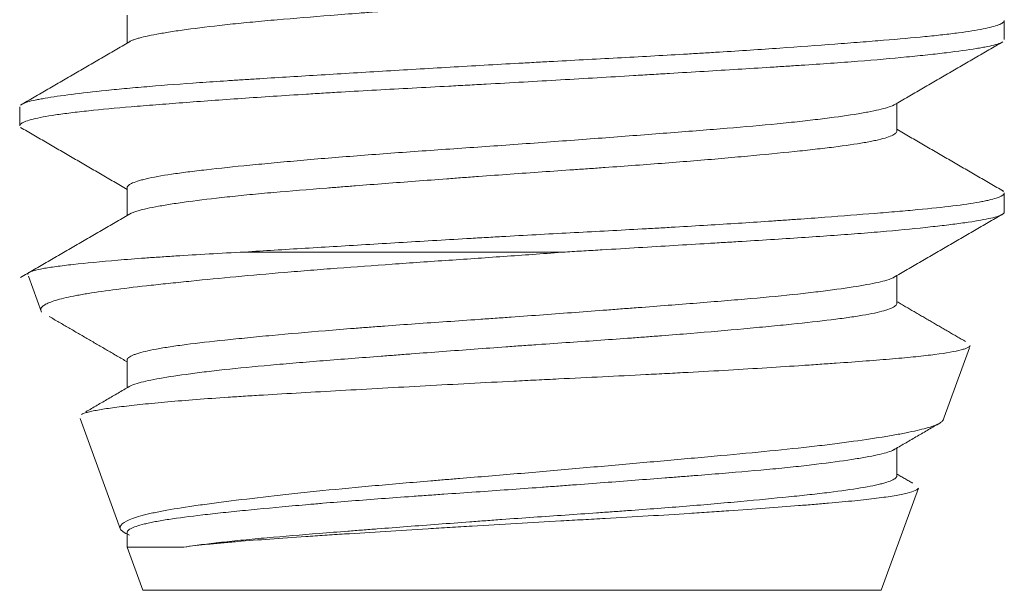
# Model space of a CAD drawing. Header units: millimetres. Extents: x 75 to 1097, y 66 to 748.
# Tile 15 of 22: x 781.06 to 785.06, y 448.96 to 451.28. Entities that reach past the tile are written whole.
import ezdxf

# ---------------------------------------------------------------- set-up
doc = ezdxf.new("R2010")
doc.units = ezdxf.units.MM
doc.layers.add('1', color=7, linetype='Continuous', true_color=0xffffff)

msp = doc.modelspace()

# ---------------------------------------------------------------- linework, layer by layer
at = {"layer": '1', "color": 155, "linetype": 'Continuous', "lineweight": 18}
for p, q in [((781.4969, 451.2941), (781.4969, 451.181)), ((785.0609, 451.1956), (785.0609, 451.2721)), ((784.6249, 450.8243), (784.6249, 450.9371)), ((781.0609, 450.9224), (781.0609, 450.846)), ((781.4969, 450.5937), (781.4969, 450.481)), ((785.0576, 450.579), (785.0521, 450.5829)), ((785.0609, 450.4957), (785.0609, 450.5725)), ((781.9754, 450.3328), (783.2773, 450.3328)), ((781.0966, 450.2346), (781.1499, 450.0881)), ((784.6249, 450.1239), (784.6249, 450.237)), ((784.8113, 449.647), (784.9191, 449.9434)), ((781.4969, 449.8941), (781.4969, 449.781)), ((781.3069, 449.6567), (781.471, 449.206)), ((784.6249, 449.4243), (784.6249, 449.537)), ((784.5609, 448.959), (784.7117, 449.3735)), ((781.4969, 449.1937), (781.4969, 449.1348)), ((781.4969, 449.1348), (781.7281, 449.1348)), ((781.4969, 449.1348), (781.5609, 448.959)), ((784.5609, 448.959), (781.5609, 448.959))]:
    msp.add_line(p, q, dxfattribs=at)
for points, knots in [([(781.5078, 451.1873), (781.5109, 451.1892), (781.5178, 451.1925), (781.5269, 451.1958), (781.536, 451.1988), (781.541, 451.2002), (781.5681, 451.2077), (781.5965, 451.2137), (781.6488, 451.2229), (781.6775, 451.2275), (781.7098, 451.2323), (781.7323, 451.2354), (781.7439, 451.237), (781.8037, 451.245), (781.857, 451.2514), (781.9448, 451.2607), (781.9754, 451.2638), (782.0233, 451.2683), (782.0396, 451.2698), (782.0729, 451.2729), (782.0899, 451.2744), (782.176, 451.2818), (782.2484, 451.2877), (782.3622, 451.2967), (782.4203, 451.3013), (782.4805, 451.3059), (782.521, 451.309), (782.5415, 451.3106), (782.6446, 451.3185), (782.7282, 451.3248), (782.8555, 451.3344), (782.9196, 451.3392), (782.9843, 451.3439), (783.0276, 451.347), (783.0494, 451.3486), (783.1583, 451.3564), (783.2442, 451.3622), (783.4136, 451.374), (783.497, 451.3799), (783.6615, 451.3921), (783.7403, 451.3982), (783.8908, 451.4107), (783.9626, 451.4171), (784.048, 451.4251), (784.0648, 451.4267), (784.0977, 451.4298), (784.1138, 451.4314), (784.161, 451.4361), (784.1912, 451.4391), (784.2778, 451.4482), (784.3302, 451.454), (784.3889, 451.4615), (784.4003, 451.4631), (784.4222, 451.4661), (784.4327, 451.4676), (784.4631, 451.4721), (784.4816, 451.4751), (784.5324, 451.4843), (784.5597, 451.4905), (784.5855, 451.4985), (784.5902, 451.5001), (784.5987, 451.5034), (784.6025, 451.505), (784.6126, 451.5098), (784.6175, 451.5129), (784.6235, 451.519), (784.6249, 451.5218), (784.6249, 451.5246)], [0, 0, 0, 0, 0.016864, 0.030552, 0.030552, 0.04424, 0.04424, 0.098993, 0.098993, 0.126369, 0.140057, 0.140057, 0.153745, 0.153745, 0.208498, 0.208498, 0.235874, 0.235874, 0.249562, 0.249562, 0.26325, 0.26325, 0.318003, 0.318003, 0.345379, 0.359067, 0.359067, 0.372755, 0.372755, 0.427508, 0.427508, 0.454884, 0.468572, 0.468572, 0.48226, 0.48226, 0.537013, 0.537013, 0.591765, 0.591765, 0.646518, 0.646518, 0.70127, 0.70127, 0.714958, 0.714958, 0.728647, 0.728647, 0.756023, 0.756023, 0.810775, 0.810775, 0.824463, 0.824463, 0.838152, 0.838152, 0.865528, 0.865528, 0.92028, 0.92028, 0.933968, 0.933968, 0.947657, 0.947657, 0.975033, 0.975033, 1, 1, 1, 1]), ([(781.0697, 450.933), (781.0752, 450.9361), (781.0833, 450.9392), (781.1025, 450.9448), (781.1125, 450.9473), (781.1301, 450.951), (781.1364, 450.9523), (781.1497, 450.9548), (781.1568, 450.9561), (781.1941, 450.9624), (781.2657, 450.9727), (781.3603, 450.9835), (781.4269, 450.9903), (781.4406, 450.9917), (781.4687, 450.9944), (781.5117, 450.9985), (781.5573, 451.0025), (781.652, 451.0105), (781.7196, 451.0156), (781.8278, 451.0231), (781.865, 451.0256), (781.9226, 451.0294), (781.9421, 451.0306), (781.9814, 451.0331), (782.0013, 451.0344), (782.1013, 451.0407), (782.1841, 451.0457), (782.355, 451.0561), (782.4432, 451.0614), (782.5797, 451.0696), (782.6254, 451.0723), (782.7171, 451.0778), (782.7631, 451.0805), (782.9016, 451.0886), (782.9946, 451.094), (783.1115, 451.1005), (783.135, 451.1018), (783.1819, 451.1044), (783.2055, 451.1056), (783.2759, 451.1094), (783.3225, 451.1119), (783.4609, 451.1193), (783.5517, 451.1242), (783.6854, 451.1317), (783.7296, 451.1343), (783.7953, 451.1381), (783.8171, 451.1394), (783.8605, 451.142), (783.882, 451.1434), (783.9887, 451.1499), (784.1519, 451.1606), (784.301, 451.1715), (784.4073, 451.1796), (784.4419, 451.1823), (784.5083, 451.1875), (784.5402, 451.1901), (784.6319, 451.1977), (784.6879, 451.2026), (784.764, 451.21), (784.7881, 451.2125), (784.8223, 451.2164), (784.8334, 451.2176), (784.8547, 451.2202), (784.8649, 451.2215), (784.9143, 451.228), (784.9475, 451.2332), (785.0016, 451.2439), (785.0225, 451.2494), (785.0406, 451.2562), (785.0438, 451.2576), (785.0494, 451.2604), (785.0566, 451.2645), (785.06, 451.2685), (785.0608, 451.2716), (785.0609, 451.2722), (785.0609, 451.2727)], [0, 0, 0, 0, 0.029076, 0.029076, 0.052079, 0.052079, 0.063581, 0.063581, 0.075083, 0.075083, 0.121089, 0.167096, 0.167096, 0.178598, 0.178598, 0.190099, 0.213103, 0.213103, 0.259109, 0.259109, 0.282113, 0.282113, 0.293614, 0.293614, 0.305116, 0.305116, 0.351123, 0.351123, 0.397129, 0.397129, 0.420132, 0.420132, 0.443136, 0.443136, 0.489142, 0.489142, 0.500644, 0.500644, 0.512146, 0.512146, 0.535149, 0.535149, 0.581156, 0.581156, 0.604159, 0.604159, 0.615661, 0.615661, 0.627162, 0.627162, 0.673169, 0.719176, 0.719176, 0.742179, 0.742179, 0.765182, 0.765182, 0.811189, 0.811189, 0.834192, 0.834192, 0.845694, 0.845694, 0.857195, 0.857195, 0.903202, 0.903202, 0.949209, 0.949209, 0.96071, 0.96071, 0.972212, 0.995215, 0.995215, 1, 1, 1, 1]), ([(785.0491, 451.1835), (785.0434, 451.1807), (785.0357, 451.178), (785.0166, 451.1725), (785.0054, 451.1699), (784.9857, 451.1658), (784.9786, 451.1644), (784.9635, 451.1617), (784.9556, 451.1603), (784.9136, 451.1535), (784.8732, 451.1479), (784.8024, 451.1393), (784.7771, 451.1364), (784.7366, 451.132), (784.7227, 451.1306), (784.694, 451.1276), (784.6791, 451.1262), (784.6033, 451.1188), (784.5371, 451.113), (784.3944, 451.1018), (784.3177, 451.0965), (784.2152, 451.0897), (784.1943, 451.0883), (784.1521, 451.0856), (784.0882, 451.0816), (784.0225, 451.0775), (783.8887, 451.0693), (783.7963, 451.0637), (783.6768, 451.0566), (783.6527, 451.0551), (783.6041, 451.0522), (783.5795, 451.0507), (783.5058, 451.0463), (783.4564, 451.0433), (783.3079, 451.0345), (783.2081, 451.0286), (783.0573, 451.0201), (783.0068, 451.0173), (782.9308, 451.0132), (782.9054, 451.0118), (782.8549, 451.0091), (782.8297, 451.0077), (782.7046, 451.001), (782.6063, 450.9958), (782.4616, 450.9877), (782.4138, 450.985), (782.3428, 450.9809), (782.3192, 450.9795), (782.2723, 450.9767), (782.249, 450.9752), (782.1338, 450.9681), (781.958, 450.9566), (781.7986, 450.9449), (781.7043, 450.9376), (781.6857, 450.9362), (781.6494, 450.9333), (781.6316, 450.9319), (781.5793, 450.9278), (781.546, 450.925), (781.4506, 450.917), (781.3929, 450.9117), (781.3284, 450.9049), (781.3159, 450.9035), (781.2916, 450.9008), (781.2799, 450.8994), (781.2462, 450.8952), (781.2255, 450.8924), (781.169, 450.884), (781.1385, 450.8782), (781.1036, 450.8695), (781.0937, 450.8665), (781.0817, 450.862), (781.0782, 450.8606), (781.0722, 450.8576), (781.0696, 450.8561), (781.0631, 450.8515), (781.0609, 450.8485), (781.0609, 450.8455)], [0, 0, 0, 0, 0.025927, 0.025927, 0.050858, 0.050858, 0.063323, 0.063323, 0.075788, 0.075788, 0.125648, 0.125648, 0.150578, 0.150578, 0.163043, 0.163043, 0.175509, 0.175509, 0.225369, 0.225369, 0.275229, 0.275229, 0.287694, 0.287694, 0.30016, 0.32509, 0.32509, 0.37495, 0.37495, 0.387415, 0.387415, 0.39988, 0.39988, 0.424811, 0.424811, 0.474671, 0.474671, 0.499601, 0.499601, 0.512066, 0.512066, 0.524531, 0.524531, 0.574392, 0.574392, 0.599322, 0.599322, 0.611787, 0.611787, 0.624252, 0.624252, 0.674112, 0.723973, 0.723973, 0.736438, 0.736438, 0.748903, 0.748903, 0.773833, 0.773833, 0.823694, 0.823694, 0.836159, 0.836159, 0.848624, 0.848624, 0.873554, 0.873554, 0.923414, 0.923414, 0.948345, 0.948345, 0.96081, 0.96081, 0.973275, 0.973275, 1, 1, 1, 1]), ([(784.6111, 450.9291), (784.6106, 450.9289), (784.6102, 450.9286), (784.5974, 450.9224), (784.578, 450.9164), (784.5385, 450.9074), (784.5162, 450.9028), (784.4899, 450.8981), (784.4715, 450.895), (784.4618, 450.8934), (784.4114, 450.8854), (784.365, 450.879), (784.2868, 450.8694), (784.2455, 450.8646), (784.2008, 450.8598), (784.1703, 450.8567), (784.1547, 450.8551), (784.0748, 450.8473), (784.0066, 450.8414), (783.8983, 450.8324), (783.8612, 450.8294), (783.7849, 450.8233), (783.7456, 450.8202), (783.625, 450.8108), (783.5427, 450.8045), (783.3743, 450.7917), (783.2883, 450.7852), (783.1125, 450.7723), (783.0251, 450.766), (782.8516, 450.7539), (782.7653, 450.748), (782.6369, 450.7389), (782.5948, 450.7359), (782.5121, 450.7298), (782.4716, 450.7267), (782.352, 450.7174), (782.2753, 450.7111), (782.1831, 450.703), (782.165, 450.7014), (782.1294, 450.6981), (782.1119, 450.6965), (782.0603, 450.6917), (782.0272, 450.6885), (781.9317, 450.6791), (781.8729, 450.673), (781.8058, 450.6654), (781.7928, 450.6639), (781.7676, 450.6609), (781.7554, 450.6594), (781.72, 450.6548), (781.6981, 450.6518), (781.6371, 450.6427), (781.6029, 450.6365), (781.5684, 450.6285), (781.562, 450.6269), (781.55, 450.6237), (781.5445, 450.6221), (781.5293, 450.6172), (781.521, 450.614), (781.5028, 450.605), (781.4969, 450.5993), (781.4969, 450.5936)], [0, 0, 0, 0, 0.00223, 0.00223, 0.057984, 0.057984, 0.085861, 0.099799, 0.099799, 0.113738, 0.113738, 0.169492, 0.169492, 0.197368, 0.211307, 0.211307, 0.225245, 0.225245, 0.280999, 0.280999, 0.308876, 0.308876, 0.336753, 0.336753, 0.392507, 0.392507, 0.44826, 0.44826, 0.504014, 0.504014, 0.559768, 0.559768, 0.587645, 0.587645, 0.615522, 0.615522, 0.671276, 0.671276, 0.685214, 0.685214, 0.699153, 0.699153, 0.727029, 0.727029, 0.782783, 0.782783, 0.796722, 0.796722, 0.81066, 0.81066, 0.838537, 0.838537, 0.894291, 0.894291, 0.908229, 0.908229, 0.922168, 0.922168, 0.950045, 0.950045, 1, 1, 1, 1]), ([(781.5071, 450.4869), (781.5146, 450.4915), (781.5264, 450.496), (781.5627, 450.5064), (781.5901, 450.5124), (781.6331, 450.5201), (781.6422, 450.5217), (781.661, 450.5248), (781.6707, 450.5264), (781.7012, 450.5311), (781.723, 450.5342), (781.7929, 450.5437), (781.8453, 450.55), (781.9184, 450.5579), (781.9334, 450.5595), (781.964, 450.5626), (781.9795, 450.5641), (782.0269, 450.5687), (782.0596, 450.5717), (782.1609, 450.5806), (782.2328, 450.5865), (782.328, 450.594), (782.3473, 450.5956), (782.3863, 450.5986), (782.4059, 450.6001), (782.4651, 450.6047), (782.5052, 450.6078), (782.6269, 450.6171), (782.7103, 450.6235), (782.8172, 450.6315), (782.8387, 450.6331), (782.8819, 450.6363), (782.9034, 450.6379), (782.968, 450.6427), (783.0111, 450.6459), (783.14, 450.6551), (783.2259, 450.661), (783.3329, 450.6684), (783.3543, 450.6699), (783.3969, 450.6729), (783.4181, 450.6744), (783.4811, 450.6788), (783.5225, 450.6818), (783.6447, 450.6908), (783.7236, 450.6969), (783.8381, 450.7063), (783.8758, 450.7095), (783.9485, 450.7159), (783.9836, 450.7191), (784.0857, 450.7286), (784.1492, 450.7348), (784.2227, 450.7424), (784.2371, 450.7439), (784.2654, 450.747), (784.2792, 450.7485), (784.3193, 450.753), (784.3444, 450.7559), (784.4153, 450.7648), (784.4565, 450.7708), (784.5002, 450.7784), (784.5085, 450.78), (784.5244, 450.7831), (784.532, 450.7847), (784.5532, 450.7894), (784.5656, 450.7925), (784.5976, 450.802), (784.6119, 450.8084), (784.6211, 450.8164), (784.6225, 450.818), (784.6243, 450.8211), (784.6248, 450.8227), (784.6249, 450.8243), (784.6249, 450.8244), (784.6249, 450.8245)], [0, 0, 0, 0, 0.042013, 0.042013, 0.096718, 0.096718, 0.110394, 0.110394, 0.12407, 0.12407, 0.151422, 0.151422, 0.206127, 0.206127, 0.219803, 0.219803, 0.233479, 0.233479, 0.260832, 0.260832, 0.315536, 0.315536, 0.329212, 0.329212, 0.342888, 0.342888, 0.370241, 0.370241, 0.424945, 0.424945, 0.438621, 0.438621, 0.452298, 0.452298, 0.47965, 0.47965, 0.534354, 0.534354, 0.548031, 0.548031, 0.561707, 0.561707, 0.589059, 0.589059, 0.643764, 0.643764, 0.671116, 0.671116, 0.698468, 0.698468, 0.753173, 0.753173, 0.766849, 0.766849, 0.780525, 0.780525, 0.807877, 0.807877, 0.862582, 0.862582, 0.876258, 0.876258, 0.889934, 0.889934, 0.917287, 0.917287, 0.971991, 0.971991, 0.985667, 0.985667, 0.999344, 0.999344, 1, 1, 1, 1]), ([(781.9754, 450.3328), (782.0536, 450.3377), (782.1352, 450.3427), (782.263, 450.3505), (782.3067, 450.3531), (782.3944, 450.3584), (782.4386, 450.3611), (782.5725, 450.3691), (782.6632, 450.3746), (782.8015, 450.3828), (782.848, 450.3855), (782.9183, 450.3896), (782.9419, 450.3909), (782.9889, 450.3936), (783.0124, 450.395), (783.1295, 450.4016), (783.2225, 450.4066), (783.4071, 450.4164), (783.4987, 450.4214), (783.6124, 450.4276), (783.635, 450.4289), (783.6799, 450.4314), (783.7466, 450.4353), (783.8118, 450.4391), (783.94, 450.4469), (784.0226, 450.4521), (784.1224, 450.4589), (784.1422, 450.4602), (784.1814, 450.463), (784.2008, 450.4643), (784.2585, 450.4684), (784.2957, 450.4712), (784.4039, 450.4793), (784.4715, 450.4846), (784.5659, 450.4922), (784.5963, 450.4947), (784.64, 450.4985), (784.6543, 450.4997), (784.6823, 450.5022), (784.6961, 450.5035), (784.7627, 450.5098), (784.8572, 450.5197), (784.9285, 450.5301), (784.9656, 450.5368), (784.9726, 450.5381), (784.986, 450.5409), (784.9922, 450.5422), (785.0097, 450.5463), (785.0198, 450.549), (785.0449, 450.5572), (785.0553, 450.5627), (785.0603, 450.5696), (785.0609, 450.5712), (785.0609, 450.5728)], [0, 0, 0, 0, 0.065342, 0.065342, 0.098014, 0.098014, 0.130685, 0.130685, 0.196027, 0.196027, 0.228698, 0.228698, 0.245034, 0.245034, 0.26137, 0.26137, 0.326712, 0.326712, 0.392054, 0.392054, 0.40839, 0.40839, 0.424726, 0.457397, 0.457397, 0.522739, 0.522739, 0.539075, 0.539075, 0.55541, 0.55541, 0.588082, 0.588082, 0.653424, 0.653424, 0.686095, 0.686095, 0.702431, 0.702431, 0.718766, 0.718766, 0.784109, 0.849451, 0.849451, 0.865787, 0.865787, 0.882122, 0.882122, 0.914794, 0.914794, 0.980136, 0.980136, 1, 1, 1, 1]), ([(785.0609, 450.4954), (785.0609, 450.4944), (785.0606, 450.4934), (785.0595, 450.4911), (785.0584, 450.4897), (785.0552, 450.487), (785.0531, 450.4856), (785.0402, 450.4788), (785.0223, 450.4735), (784.9721, 450.4629), (784.9398, 450.4574), (784.89, 450.4504), (784.8795, 450.449), (784.8578, 450.4461), (784.824, 450.4418), (784.7867, 450.4375), (784.7073, 450.4288), (784.6482, 450.4229), (784.5663, 450.4157), (784.5496, 450.4142), (784.5152, 450.4113), (784.4976, 450.4099), (784.444, 450.4056), (784.4071, 450.4029), (784.293, 450.3947), (784.2124, 450.3894), (784.0847, 450.3814), (784.041, 450.3787), (783.9738, 450.3745), (783.951, 450.3731), (783.9053, 450.3704), (783.8823, 450.369), (783.7667, 450.362), (783.6719, 450.3563), (783.5264, 450.3475), (783.4774, 450.3446), (783.4029, 450.3402), (783.378, 450.3387), (783.3278, 450.3357), (783.3025, 450.3342), (783.2773, 450.3328)], [0, 0, 0, 0, 0.017783, 0.017783, 0.043631, 0.043631, 0.069479, 0.069479, 0.17287, 0.17287, 0.276261, 0.276261, 0.302109, 0.302109, 0.327957, 0.379653, 0.379653, 0.483044, 0.483044, 0.508892, 0.508892, 0.534739, 0.534739, 0.586435, 0.586435, 0.689826, 0.689826, 0.741522, 0.741522, 0.76737, 0.76737, 0.793218, 0.793218, 0.896609, 0.896609, 0.948304, 0.948304, 0.974152, 0.974152, 1, 1, 1, 1]), ([(781.9754, 450.3328), (781.8754, 450.3274), (781.7819, 450.3222), (781.6734, 450.3153), (781.6521, 450.3139), (781.6105, 450.3111), (781.5902, 450.3097), (781.5311, 450.3053), (781.4941, 450.3024), (781.3898, 450.2937), (781.3294, 450.2879), (781.2654, 450.2808), (781.2532, 450.2794), (781.2302, 450.2766), (781.2193, 450.2752), (781.1888, 450.271), (781.1712, 450.2683), (781.1262, 450.2603), (781.1067, 450.255), (781.0945, 450.247), (781.093, 450.2444), (781.0939, 450.2418)], [0, 0, 0, 0, 0.183217, 0.183217, 0.229022, 0.229022, 0.274826, 0.274826, 0.366435, 0.366435, 0.549652, 0.549652, 0.595456, 0.595456, 0.641261, 0.641261, 0.732869, 0.732869, 0.916086, 0.916086, 1, 1, 1, 1]), ([(781.1472, 450.0955), (781.1453, 450.1006), (781.1472, 450.106), (781.1546, 450.1129), (781.1566, 450.1144), (781.161, 450.1175), (781.1686, 450.1221), (781.1789, 450.1266), (781.203, 450.1356), (781.2236, 450.1415), (781.2617, 450.1503), (781.2824, 450.1546), (781.3059, 450.1589), (781.3221, 450.1617), (781.3306, 450.1632), (781.3739, 450.1702), (781.4127, 450.1757), (781.4981, 450.1866), (781.5447, 450.1921), (781.6205, 450.2004), (781.6467, 450.2032), (781.6876, 450.2075), (781.7014, 450.2089), (781.7295, 450.2118), (781.8006, 450.2191), (781.9365, 450.2324), (782.0684, 450.2441), (782.1545, 450.2514), (782.1719, 450.2528), (782.207, 450.2557), (782.2248, 450.2571), (782.2783, 450.2614), (782.3144, 450.2642), (782.4237, 450.2725), (782.5722, 450.2833), (782.7262, 450.2939), (782.8438, 450.302), (782.8834, 450.3047), (782.9623, 450.3101), (783.0018, 450.3129), (783.12, 450.3212), (783.1987, 450.3269), (783.2773, 450.3328)], [0, 0, 0, 0, 0.06394, 0.06394, 0.081941, 0.081941, 0.099942, 0.135945, 0.135945, 0.207949, 0.207949, 0.243952, 0.261953, 0.261953, 0.279954, 0.279954, 0.351959, 0.351959, 0.423963, 0.423963, 0.459965, 0.459965, 0.477967, 0.477967, 0.495968, 0.567972, 0.639977, 0.639977, 0.657978, 0.657978, 0.675979, 0.675979, 0.711982, 0.711982, 0.783986, 0.855991, 0.855991, 0.891993, 0.891993, 0.927995, 0.927995, 1, 1, 1, 1]), ([(784.6149, 450.2313), (784.608, 450.227), (784.5975, 450.2229), (784.5734, 450.2156), (784.5614, 450.2126), (784.5342, 450.2064), (784.5189, 450.2034), (784.4682, 450.1941), (784.4278, 450.1878), (784.3572, 450.1782), (784.3319, 450.1749), (784.2787, 450.1684), (784.2508, 450.1652), (784.1632, 450.1557), (784.0997, 450.1496), (783.9965, 450.1406), (783.9606, 450.1375), (783.8873, 450.1315), (783.8499, 450.1285), (783.7353, 450.1194), (783.6556, 450.1132), (783.5521, 450.1053), (783.5312, 450.1037), (783.4889, 450.1005), (783.4677, 450.0988), (783.4039, 450.094), (783.3611, 450.0908), (783.2322, 450.0811), (783.1454, 450.0746), (783.0358, 450.0668), (783.0139, 450.0653), (782.9698, 450.0622), (782.9478, 450.0606), (782.8821, 450.0561), (782.8388, 450.0531), (782.7099, 450.0441), (782.6256, 450.0382), (782.5222, 450.0305), (782.5017, 450.029), (782.4607, 450.0259), (782.4404, 450.0243), (782.3803, 450.0196), (782.3412, 450.0165), (782.2268, 450.007), (782.1544, 450.0005), (782.0688, 449.9925), (782.0519, 449.9909), (782.0187, 449.9877), (782.0023, 449.9861), (781.9544, 449.9813), (781.9239, 449.9782), (781.8367, 449.9691), (781.7843, 449.9631), (781.7259, 449.9556), (781.7146, 449.9541), (781.6927, 449.951), (781.6822, 449.9495), (781.6518, 449.9448), (781.6334, 449.9418), (781.5832, 449.9324), (781.5566, 449.9261), (781.532, 449.918), (781.5275, 449.9164), (781.5194, 449.9131), (781.5158, 449.9115), (781.5064, 449.9066), (781.5021, 449.9034), (781.4978, 449.898), (781.4969, 449.8959), (781.4969, 449.8937)], [0, 0, 0, 0, 0.039007, 0.039007, 0.066711, 0.066711, 0.094415, 0.094415, 0.149823, 0.149823, 0.177527, 0.177527, 0.20523, 0.20523, 0.260638, 0.260638, 0.288342, 0.288342, 0.316046, 0.316046, 0.371454, 0.371454, 0.385306, 0.385306, 0.399158, 0.399158, 0.426862, 0.426862, 0.48227, 0.48227, 0.496121, 0.496121, 0.509973, 0.509973, 0.537677, 0.537677, 0.593085, 0.593085, 0.606937, 0.606937, 0.620789, 0.620789, 0.648493, 0.648493, 0.703901, 0.703901, 0.717753, 0.717753, 0.731605, 0.731605, 0.759309, 0.759309, 0.814716, 0.814716, 0.828568, 0.828568, 0.84242, 0.84242, 0.870124, 0.870124, 0.925532, 0.925532, 0.939384, 0.939384, 0.953236, 0.953236, 0.98094, 0.98094, 1, 1, 1, 1]), ([(781.5079, 449.7874), (781.5147, 449.7914), (781.5247, 449.7953), (781.5479, 449.8023), (781.5596, 449.8053), (781.5863, 449.8113), (781.6013, 449.8143), (781.6511, 449.8235), (781.6907, 449.8297), (781.7483, 449.8376), (781.7602, 449.8392), (781.7849, 449.8424), (781.7976, 449.844), (781.8366, 449.8488), (781.864, 449.852), (781.9498, 449.8614), (782.0121, 449.8674), (782.0962, 449.8749), (782.1134, 449.8764), (782.1484, 449.8794), (782.1662, 449.8809), (782.2201, 449.8854), (782.2569, 449.8884), (782.3694, 449.8973), (782.4476, 449.9034), (782.5492, 449.9112), (782.5697, 449.9128), (782.6111, 449.9159), (782.6321, 449.9175), (782.695, 449.9223), (782.7371, 449.9255), (782.8642, 449.9351), (782.9497, 449.9414), (783.0576, 449.9492), (783.0793, 449.9507), (783.1227, 449.9538), (783.1445, 449.9553), (783.2096, 449.9599), (783.2526, 449.9628), (783.3804, 449.9717), (783.464, 449.9775), (783.5666, 449.985), (783.587, 449.9866), (783.6277, 449.9896), (783.6479, 449.9911), (783.7081, 449.9958), (783.7473, 449.9989), (783.8619, 450.0082), (783.9345, 450.0145), (784.0377, 450.0241), (784.0712, 450.0273), (784.1361, 450.0336), (784.1672, 450.0367), (784.2561, 450.0458), (784.3099, 450.0517), (784.3821, 450.0606), (784.4048, 450.0636), (784.4367, 450.0681), (784.4469, 450.0697), (784.4665, 450.0727), (784.4758, 450.0742), (784.5205, 450.0819), (784.5494, 450.088), (784.5828, 450.0975), (784.5923, 450.1007), (784.6039, 450.1056), (784.6073, 450.1072), (784.6132, 450.1104), (784.6157, 450.112), (784.6226, 450.1173), (784.6249, 450.1209), (784.6249, 450.1245)], [0, 0, 0, 0, 0.03681, 0.03681, 0.064198, 0.064198, 0.091586, 0.091586, 0.146363, 0.146363, 0.160057, 0.160057, 0.173751, 0.173751, 0.201139, 0.201139, 0.255916, 0.255916, 0.26961, 0.26961, 0.283304, 0.283304, 0.310692, 0.310692, 0.365469, 0.365469, 0.379163, 0.379163, 0.392857, 0.392857, 0.420245, 0.420245, 0.475022, 0.475022, 0.488716, 0.488716, 0.50241, 0.50241, 0.529798, 0.529798, 0.584575, 0.584575, 0.598269, 0.598269, 0.611963, 0.611963, 0.639351, 0.639351, 0.694128, 0.694128, 0.721516, 0.721516, 0.748904, 0.748904, 0.803681, 0.803681, 0.831069, 0.831069, 0.844763, 0.844763, 0.858457, 0.858457, 0.913234, 0.913234, 0.940622, 0.940622, 0.954316, 0.954316, 0.968011, 0.968011, 1, 1, 1, 1]), ([(784.9225, 449.9525), (784.9215, 449.95), (784.9184, 449.9473), (784.9099, 449.9431), (784.906, 449.9415), (784.8969, 449.9384), (784.8915, 449.9368), (784.8611, 449.9289), (784.8255, 449.9227), (784.7559, 449.9137), (784.73, 449.9107), (784.6869, 449.9062), (784.6718, 449.9048), (784.6403, 449.9018), (784.6241, 449.9004), (784.5398, 449.8931), (784.4632, 449.8874), (784.3562, 449.8799), (784.3342, 449.8784), (784.289, 449.8753), (784.2658, 449.8737), (784.195, 449.869), (784.1463, 449.8658), (783.9955, 449.8563), (783.889, 449.8501), (783.7482, 449.8425), (783.7196, 449.841), (783.6623, 449.8379), (783.6335, 449.8364), (783.5466, 449.832), (783.4296, 449.8262), (783.3103, 449.8204), (783.2199, 449.8159), (783.1897, 449.8144), (783.1289, 449.8114), (783.0983, 449.8099), (782.9468, 449.8022), (782.8273, 449.7957), (782.6508, 449.7861), (782.5924, 449.7829), (782.4765, 449.7765), (782.4199, 449.7733), (782.2546, 449.764), (782.15, 449.7581), (782.0264, 449.7506), (782.002, 449.7491), (781.9542, 449.746), (781.9309, 449.7445), (781.8628, 449.74), (781.8196, 449.737), (781.7378, 449.7307), (781.6991, 449.7275), (781.6446, 449.7226), (781.6269, 449.721), (781.5928, 449.7177), (781.5764, 449.7161), (781.5292, 449.7112), (781.4721, 449.7048), (781.4032, 449.6954), (781.3685, 449.6893), (781.3469, 449.6847), (781.3405, 449.6832), (781.3292, 449.6802), (781.3243, 449.6787), (781.3167, 449.6758), (781.3137, 449.6745), (781.3113, 449.6731)], [0, 0, 0, 0, 0.028573, 0.028573, 0.045071, 0.045071, 0.061568, 0.061568, 0.127557, 0.127557, 0.160552, 0.160552, 0.177049, 0.177049, 0.193546, 0.193546, 0.259535, 0.259535, 0.276033, 0.276033, 0.29253, 0.29253, 0.325525, 0.325525, 0.391514, 0.391514, 0.408011, 0.408011, 0.424508, 0.424508, 0.457503, 0.490498, 0.490498, 0.506995, 0.506995, 0.523492, 0.523492, 0.589481, 0.589481, 0.622476, 0.622476, 0.655471, 0.655471, 0.72146, 0.72146, 0.737957, 0.737957, 0.754454, 0.754454, 0.787449, 0.787449, 0.820443, 0.820443, 0.836941, 0.836941, 0.853438, 0.853438, 0.886433, 0.919427, 0.952422, 0.952422, 0.968919, 0.968919, 0.985416, 0.985416, 1, 1, 1, 1]), ([(781.5072, 449.1833), (781.4954, 449.188), (781.4863, 449.1926), (781.4754, 449.2007), (781.4722, 449.2041), (781.4696, 449.2094), (781.4691, 449.2111), (781.4688, 449.2147), (781.4691, 449.2165), (781.4721, 449.2255), (781.4886, 449.24), (781.5277, 449.2542), (781.5595, 449.263), (781.5662, 449.2648), (781.5804, 449.2683), (781.6026, 449.2734), (781.6276, 449.2785), (781.6815, 449.2886), (781.7225, 449.2951), (781.7799, 449.3034), (781.7917, 449.305), (781.8159, 449.3084), (781.8283, 449.3101), (781.8665, 449.3151), (781.8929, 449.3185), (781.9748, 449.3288), (782.0332, 449.3358), (782.1262, 449.3463), (782.1582, 449.3498), (782.224, 449.3568), (782.258, 449.3603), (782.3614, 449.3707), (782.5035, 449.3841), (782.654, 449.397), (782.7508, 449.4051), (782.7703, 449.4067), (782.8093, 449.4099), (782.8678, 449.4147), (782.9265, 449.4196), (783.0441, 449.4293), (783.1227, 449.436), (783.241, 449.4463), (783.2805, 449.4498), (783.3595, 449.4568), (783.3986, 449.4602), (783.5146, 449.4705), (783.5905, 449.4772), (783.7018, 449.4872), (783.7386, 449.4905), (783.7931, 449.4953), (783.8112, 449.497), (783.8471, 449.5002), (783.865, 449.5018), (783.9533, 449.5099), (784.0206, 449.5161), (784.149, 449.5287), (784.2101, 449.5349), (784.2968, 449.5447), (784.325, 449.5481), (784.379, 449.5548), (784.4049, 449.5581), (784.4792, 449.5682), (784.5243, 449.5748), (784.5854, 449.5847), (784.6046, 449.588), (784.6409, 449.5945), (784.6579, 449.5977), (784.7047, 449.6073), (784.7306, 449.6135), (784.7723, 449.6257), (784.788, 449.6318), (784.8011, 449.6395), (784.8034, 449.641), (784.8073, 449.6442), (784.8089, 449.6457), (784.8116, 449.6489), (784.8125, 449.6506), (784.8132, 449.6522)], [0, 0, 0, 0, 0.029424, 0.029424, 0.050746, 0.050746, 0.061407, 0.061407, 0.072068, 0.072068, 0.114712, 0.157356, 0.157356, 0.168017, 0.168017, 0.178678, 0.2, 0.2, 0.242644, 0.242644, 0.253305, 0.253305, 0.263966, 0.263966, 0.285288, 0.285288, 0.327932, 0.327932, 0.349254, 0.349254, 0.370576, 0.370576, 0.41322, 0.455864, 0.455864, 0.466525, 0.466525, 0.477186, 0.498507, 0.498507, 0.541151, 0.541151, 0.562473, 0.562473, 0.583795, 0.583795, 0.626439, 0.626439, 0.647761, 0.647761, 0.658422, 0.658422, 0.669083, 0.669083, 0.711727, 0.711727, 0.754371, 0.754371, 0.775693, 0.775693, 0.797015, 0.797015, 0.839659, 0.839659, 0.860981, 0.860981, 0.882303, 0.882303, 0.924947, 0.924947, 0.967591, 0.967591, 0.978252, 0.978252, 0.988913, 0.988913, 1, 1, 1, 1]), ([(784.6153, 449.5315), (784.6127, 449.5299), (784.6096, 449.5283), (784.5925, 449.5207), (784.5719, 449.5148), (784.5304, 449.5057), (784.5148, 449.5026), (784.4887, 449.4979), (784.4795, 449.4963), (784.4605, 449.4932), (784.4506, 449.4916), (784.3991, 449.4837), (784.3518, 449.4773), (784.2717, 449.4676), (784.2435, 449.4644), (784.1988, 449.4596), (784.1836, 449.458), (784.1526, 449.4549), (784.1368, 449.4533), (784.0564, 449.4457), (783.9876, 449.4397), (783.8779, 449.4307), (783.8403, 449.4277), (783.782, 449.4231), (783.7624, 449.4215), (783.7228, 449.4184), (783.7029, 449.4169), (783.6026, 449.4091), (783.5201, 449.4028), (783.3931, 449.3932), (783.3501, 449.3899), (783.2849, 449.385), (783.263, 449.3834), (783.2194, 449.3802), (783.1975, 449.3785), (783.0885, 449.3705), (783.0015, 449.3644), (782.8712, 449.3553), (782.8278, 449.3523), (782.7628, 449.3478), (782.7411, 449.3463), (782.6982, 449.3433), (782.6769, 449.3418), (782.5712, 449.3342), (782.4893, 449.3282), (782.3703, 449.3188), (782.3313, 449.3157), (782.2738, 449.3109), (782.2548, 449.3092), (782.2174, 449.306), (782.199, 449.3044), (782.1086, 449.2964), (782.041, 449.2899), (781.9466, 449.2805), (781.9163, 449.2774), (781.8727, 449.2728), (781.8584, 449.2713), (781.8308, 449.2682), (781.8173, 449.2667), (781.7522, 449.2592), (781.7064, 449.2532), (781.6471, 449.2441), (781.6289, 449.241), (781.604, 449.2363), (781.5961, 449.2347), (781.5812, 449.2315), (781.5743, 449.2299), (781.5417, 449.2219), (781.5228, 449.2155), (781.5052, 449.2058), (781.5012, 449.2026), (781.4978, 449.1978), (781.4971, 449.1962), (781.4969, 449.1943), (781.4969, 449.1941), (781.4969, 449.1938)], [0, 0, 0, 0, 0.014621, 0.014621, 0.070004, 0.070004, 0.097696, 0.097696, 0.111542, 0.111542, 0.125388, 0.125388, 0.180771, 0.180771, 0.208463, 0.208463, 0.222308, 0.222308, 0.236154, 0.236154, 0.291537, 0.291537, 0.319229, 0.319229, 0.333075, 0.333075, 0.346921, 0.346921, 0.402304, 0.402304, 0.429996, 0.429996, 0.443841, 0.443841, 0.457687, 0.457687, 0.51307, 0.51307, 0.540762, 0.540762, 0.554608, 0.554608, 0.568454, 0.568454, 0.623837, 0.623837, 0.651529, 0.651529, 0.665374, 0.665374, 0.67922, 0.67922, 0.734603, 0.734603, 0.762295, 0.762295, 0.776141, 0.776141, 0.789987, 0.789987, 0.84537, 0.84537, 0.873062, 0.873062, 0.886907, 0.886907, 0.900753, 0.900753, 0.956136, 0.956136, 0.983828, 0.983828, 0.997674, 0.997674, 1, 1, 1, 1]), ([(781.7281, 449.1348), (781.7732, 449.1412), (781.8241, 449.1475), (781.9089, 449.157), (781.9386, 449.1601), (781.9854, 449.1647), (782.0014, 449.1663), (782.0337, 449.1693), (782.0501, 449.1708), (782.1334, 449.1783), (782.204, 449.1841), (782.316, 449.1931), (782.3543, 449.1961), (782.4133, 449.2007), (782.4332, 449.2023), (782.4732, 449.2053), (782.4933, 449.2069), (782.5944, 449.2147), (782.6772, 449.221), (782.8039, 449.2305), (782.8467, 449.2337), (782.9114, 449.2385), (782.9332, 449.2401), (782.9765, 449.2433), (782.9981, 449.2449), (783.1061, 449.2527), (783.192, 449.2586), (783.3199, 449.2675), (783.3624, 449.2705), (783.4259, 449.2749), (783.4471, 449.2764), (783.4891, 449.2794), (783.5099, 449.2809), (783.6131, 449.2884), (783.6927, 449.2945), (783.8077, 449.3038), (783.8454, 449.3069), (783.9007, 449.3117), (783.919, 449.3133), (783.9551, 449.3165), (783.9728, 449.3181), (784.0598, 449.3261), (784.1245, 449.3324), (784.2143, 449.3415), (784.243, 449.3445), (784.2979, 449.3505), (784.3242, 449.3535), (784.398, 449.3625), (784.4407, 449.3684), (784.4954, 449.3775), (784.5204, 449.3821), (784.5418, 449.3868), (784.5552, 449.39), (784.5615, 449.3916), (784.5907, 449.3995), (784.6068, 449.4059), (784.6205, 449.4154), (784.6234, 449.4186), (784.6247, 449.4227), (784.6249, 449.4236), (784.6249, 449.4246)], [0, 0, 0, 0, 0.063873, 0.063873, 0.09581, 0.09581, 0.111778, 0.111778, 0.127747, 0.127747, 0.19162, 0.19162, 0.223556, 0.223556, 0.239525, 0.239525, 0.255493, 0.255493, 0.319366, 0.319366, 0.351303, 0.351303, 0.367271, 0.367271, 0.38324, 0.38324, 0.447113, 0.447113, 0.47905, 0.47905, 0.495018, 0.495018, 0.510986, 0.510986, 0.574859, 0.574859, 0.606796, 0.606796, 0.622764, 0.622764, 0.638733, 0.638733, 0.702606, 0.702606, 0.734543, 0.734543, 0.766479, 0.766479, 0.830353, 0.830353, 0.862289, 0.878258, 0.878258, 0.894226, 0.894226, 0.958099, 0.958099, 0.990036, 0.990036, 1, 1, 1, 1]), ([(784.712, 449.3741), (784.7117, 449.3734), (784.7112, 449.3726), (784.7099, 449.371), (784.7072, 449.3684), (784.7026, 449.3658), (784.691, 449.3605), (784.6691, 449.3535), (784.6342, 449.3465), (784.603, 449.3413), (784.5918, 449.3396), (784.568, 449.3361), (784.5553, 449.3344), (784.5152, 449.3294), (784.456, 449.3228), (784.3855, 449.3162), (784.3281, 449.3113), (784.3082, 449.3096), (784.2674, 449.3062), (784.2464, 449.3045), (784.1819, 449.2994), (784.1368, 449.296), (784.0422, 449.2889), (783.9927, 449.2853), (783.9153, 449.28), (783.8888, 449.2782), (783.8354, 449.2747), (783.8084, 449.2729), (783.7265, 449.2677), (783.615, 449.2608), (783.4988, 449.2541), (783.4098, 449.2491), (783.3798, 449.2474), (783.3198, 449.2441), (783.2897, 449.2424), (783.1996, 449.2374), (783.1395, 449.234), (783.0192, 449.2271), (782.959, 449.2236), (782.8687, 449.2181), (782.8384, 449.2163), (782.7786, 449.2126), (782.749, 449.2108), (782.6609, 449.2054), (782.5457, 449.1982), (782.4349, 449.1912), (782.3534, 449.1859), (782.3265, 449.1842), (782.2738, 449.1807), (782.248, 449.179), (782.1722, 449.1739), (782.0755, 449.1672), (781.9873, 449.1603), (781.9244, 449.1549), (781.904, 449.1531), (781.8648, 449.1495), (781.8459, 449.1476), (781.7916, 449.1421), (781.7584, 449.1385), (781.7281, 449.1348)], [0, 0, 0, 0, 0.00975, 0.00975, 0.020632, 0.042396, 0.042396, 0.085923, 0.129451, 0.129451, 0.151214, 0.151214, 0.172978, 0.172978, 0.216506, 0.260033, 0.260033, 0.281797, 0.281797, 0.303561, 0.303561, 0.347088, 0.347088, 0.390615, 0.390615, 0.412379, 0.412379, 0.434143, 0.434143, 0.47767, 0.521198, 0.521198, 0.542962, 0.542962, 0.564725, 0.564725, 0.608253, 0.608253, 0.65178, 0.65178, 0.673544, 0.673544, 0.695308, 0.695308, 0.738835, 0.782363, 0.782363, 0.804126, 0.804126, 0.82589, 0.82589, 0.869418, 0.912945, 0.912945, 0.934709, 0.934709, 0.956473, 0.956473, 1, 1, 1, 1])]:
    msp.add_open_spline(points, degree=3, knots=knots, dxfattribs=at)
for points, degree in [([(781.5116, 451.1896), (781.2878, 451.0594), (781.0638, 450.9295)], 2), ([(784.607, 450.9268), (784.8307, 451.0569), (785.0547, 451.1867)], 2), ([(781.0635, 450.8387), (781.2802, 450.713), (781.4969, 450.587)], 2), ([(785.0577, 450.5796), (784.8412, 450.7052), (784.6249, 450.831)], 2), ([(781.5117, 450.4896), (781.2879, 450.3595), (781.0639, 450.2296)], 2), ([(784.6108, 450.2289), (784.8346, 450.359), (785.0585, 450.4888)], 2), ([(784.9032, 449.9693), (784.764, 450.0501), (784.6249, 450.131)], 2), ([(781.1809, 450.0707), (781.339, 449.979), (781.4969, 449.8871)], 2), ([(781.5118, 449.7897), (781.3298, 449.6839)], 1), ([(784.6104, 449.5286), (784.7933, 449.6349)], 1), ([(784.6886, 449.3939), (784.6249, 449.431)], 1)]:
    msp.add_open_spline(points, degree=degree, dxfattribs=at)

doc.saveas('drawing.dxf')
